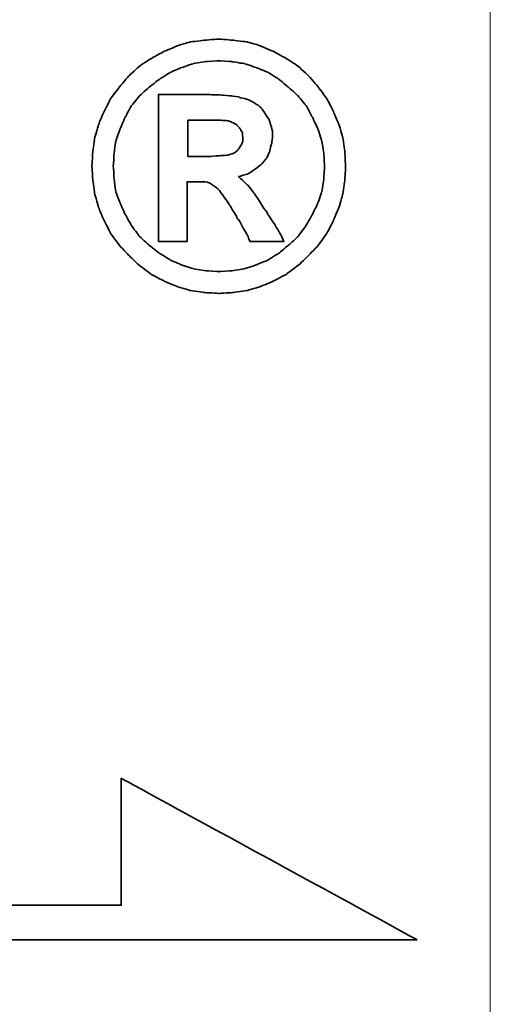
# Model space of a CAD drawing. Header units: millimetres. Extents: x 782 to 1252, y 608 to 775.
# Tile 49 of 51: x 1184.02 to 1188.13, y 655.47 to 664.08. Entities that reach past the tile are written whole.
import ezdxf

# ---------------------------------------------------------------- set-up
doc = ezdxf.new("R2010")
doc.units = ezdxf.units.MM
for name, color, linetype in [('DIM', 4, 'Continuous'), ('layer 1', 7, 'Continuous'), ('OUT', 3, 'Continuous')]:
    doc.layers.add(name, color=color, linetype=linetype)

# ---------------------------------------------------------------- blocks, each defined once
blk = doc.blocks.new('TBI MOTION logo(完整正式版)')
at = {"layer": 'layer 1', "color": 22, "lineweight": 35}
for points, knots in [([(81.20634, 4.98624), (81.20634, 4.98624), (81.18649, 5.32862), (81.18649, 5.32862), (81.18649, 5.32862), (81.18649, 5.32862), (81.13886, 5.66206), (81.13886, 5.66206), (81.13886, 5.66206), (81.13886, 5.66206), (81.04359, 5.97764), (81.04359, 5.97764), (81.04359, 5.97764), (81.04359, 5.97764), (80.91061, 6.29124), (80.91061, 6.29124), (80.91061, 6.29124), (80.91061, 6.29124), (80.75778, 6.58697), (80.75778, 6.58697), (80.75778, 6.58697), (80.75778, 6.58697), (80.5593, 6.85294), (80.5593, 6.85294), (80.5593, 6.85294), (80.5593, 6.85294), (80.33105, 7.1189), (80.33105, 7.1189), (80.33105, 7.1189), (80.33105, 7.1189), (80.09287, 7.33921), (80.09287, 7.33921), (80.09287, 7.33921), (80.09287, 7.33921), (79.815, 7.51982), (79.815, 7.51982), (79.815, 7.51982), (79.815, 7.51982), (79.51133, 7.69051), (79.51133, 7.69051), (79.51133, 7.69051), (79.51133, 7.69051), (79.19773, 7.8235), (79.19773, 7.8235), (79.19773, 7.8235), (79.19773, 7.8235), (78.88215, 7.91877), (78.88215, 7.91877), (78.88215, 7.91877), (78.88215, 7.91877), (78.54871, 7.95846), (78.54871, 7.95846), (78.54871, 7.95846), (78.54871, 7.95846), (78.21526, 7.98625), (78.21526, 7.98625), (78.21526, 7.98625), (78.21526, 7.98625), (77.87388, 7.95846), (77.87388, 7.95846), (77.87388, 7.95846), (77.87388, 7.95846), (77.54044, 7.91877), (77.54044, 7.91877), (77.54044, 7.91877), (77.54044, 7.91877), (77.22485, 7.8235), (77.22485, 7.8235), (77.22485, 7.8235), (77.22485, 7.8235), (76.91027, 7.69051), (76.91027, 7.69051), (76.91027, 7.69051), (76.91027, 7.69051), (76.6056, 7.51982), (76.6056, 7.51982), (76.6056, 7.51982), (76.6056, 7.51982), (76.32972, 7.33921), (76.32972, 7.33921), (76.32972, 7.33921), (76.32972, 7.33921), (76.09154, 7.1189), (76.09154, 7.1189), (76.09154, 7.1189), (76.09154, 7.1189), (75.86329, 6.85294), (75.86329, 6.85294), (75.86329, 6.85294), (75.86329, 6.85294), (75.66382, 6.58697), (75.66382, 6.58697), (75.66382, 6.58697), (75.66382, 6.58697), (75.51099, 6.29124), (75.51099, 6.29124), (75.51099, 6.29124), (75.51099, 6.29124), (75.37702, 5.97764), (75.37702, 5.97764), (75.37702, 5.97764), (75.37702, 5.97764), (75.28175, 5.66206), (75.28175, 5.66206), (75.28175, 5.66206), (75.28175, 5.66206), (75.23411, 5.32862), (75.23411, 5.32862), (75.23411, 5.32862), (75.23411, 5.32862), (75.21625, 4.98624), (75.21625, 4.98624), (75.21625, 4.98624), (75.21625, 4.98624), (75.23411, 4.6528), (75.23411, 4.6528), (75.23411, 4.6528), (75.23411, 4.6528), (75.28175, 4.32035), (75.28175, 4.32035), (75.28175, 4.32035), (75.28175, 4.32035), (75.37702, 3.99583), (75.37702, 3.99583), (75.37702, 3.99583), (75.37702, 3.99583), (75.51099, 3.68224), (75.51099, 3.68224), (75.51099, 3.68224), (75.51099, 3.68224), (75.66382, 3.38749), (75.66382, 3.38749), (75.66382, 3.38749), (75.66382, 3.38749), (75.86329, 3.10963), (75.86329, 3.10963), (75.86329, 3.10963), (75.86329, 3.10963), (76.09154, 2.87145), (76.09154, 2.87145), (76.09154, 2.87145), (76.09154, 2.87145), (76.32972, 2.6432), (76.32972, 2.6432), (76.32972, 2.6432), (76.32972, 2.6432), (76.6056, 2.43381), (76.6056, 2.43381), (76.6056, 2.43381), (76.6056, 2.43381), (76.91027, 2.27205), (76.91027, 2.27205), (76.91027, 2.27205), (76.91027, 2.27205), (77.22485, 2.13906), (77.22485, 2.13906), (77.22485, 2.13906), (77.22485, 2.13906), (77.54044, 2.0438), (77.54044, 2.0438), (77.54044, 2.0438), (77.54044, 2.0438), (77.87388, 1.99616), (77.87388, 1.99616), (77.87388, 1.99616), (77.87388, 1.99616), (78.21526, 1.97631), (78.21526, 1.97631), (78.21526, 1.97631), (78.21526, 1.97631), (78.54871, 1.99616), (78.54871, 1.99616), (78.54871, 1.99616), (78.54871, 1.99616), (78.88215, 2.0438), (78.88215, 2.0438), (78.88215, 2.0438), (78.88215, 2.0438), (79.19773, 2.13906), (79.19773, 2.13906), (79.19773, 2.13906), (79.19773, 2.13906), (79.51133, 2.27205), (79.51133, 2.27205), (79.51133, 2.27205), (79.51133, 2.27205), (79.815, 2.43381), (79.815, 2.43381), (79.815, 2.43381), (79.815, 2.43381), (80.09287, 2.6432), (80.09287, 2.6432), (80.09287, 2.6432), (80.09287, 2.6432), (80.33105, 2.87145), (80.33105, 2.87145), (80.33105, 2.87145), (80.33105, 2.87145), (80.5593, 3.10963), (80.5593, 3.10963), (80.5593, 3.10963), (80.5593, 3.10963), (80.75778, 3.38749), (80.75778, 3.38749), (80.75778, 3.38749), (80.75778, 3.38749), (80.91061, 3.68224), (80.91061, 3.68224), (80.91061, 3.68224), (80.91061, 3.68224), (81.04359, 3.99583), (81.04359, 3.99583), (81.04359, 3.99583), (81.04359, 3.99583), (81.13886, 4.32035), (81.13886, 4.32035), (81.13886, 4.32035), (81.13886, 4.32035), (81.18649, 4.6528), (81.18649, 4.6528), (81.18649, 4.6528), (81.18649, 4.6528), (81.20634, 4.98624), (81.20634, 4.98624)], [0, 0, 0, 0, 0.01785714, 0.01785714, 0.01785714, 0.01785715, 0.03571429, 0.03571429, 0.03571429, 0.0357143, 0.05357143, 0.05357143, 0.05357143, 0.05357144, 0.07142857, 0.07142857, 0.07142857, 0.07142858, 0.08928571, 0.08928571, 0.08928571, 0.08928572, 0.10714286, 0.10714286, 0.10714286, 0.10714287, 0.125, 0.125, 0.125, 0.12500001, 0.14285714, 0.14285714, 0.14285714, 0.14285715, 0.16071429, 0.16071429, 0.16071429, 0.1607143, 0.17857143, 0.17857143, 0.17857143, 0.17857144, 0.19642857, 0.19642857, 0.19642857, 0.19642858, 0.21428571, 0.21428571, 0.21428571, 0.21428572, 0.23214286, 0.23214286, 0.23214286, 0.23214287, 0.25, 0.25, 0.25, 0.25000001, 0.26785714, 0.26785714, 0.26785714, 0.26785715, 0.28571429, 0.28571429, 0.28571429, 0.2857143, 0.30357143, 0.30357143, 0.30357143, 0.30357144, 0.32142857, 0.32142857, 0.32142857, 0.32142858, 0.33928571, 0.33928571, 0.33928571, 0.33928572, 0.35714286, 0.35714286, 0.35714286, 0.35714287, 0.375, 0.375, 0.375, 0.37500001, 0.39285714, 0.39285714, 0.39285714, 0.39285715, 0.41071429, 0.41071429, 0.41071429, 0.4107143, 0.42857143, 0.42857143, 0.42857143, 0.42857144, 0.44642857, 0.44642857, 0.44642857, 0.44642858, 0.46428571, 0.46428571, 0.46428571, 0.46428572, 0.48214286, 0.48214286, 0.48214286, 0.48214287, 0.5, 0.5, 0.5, 0.50000001, 0.51785714, 0.51785714, 0.51785714, 0.51785715, 0.53571429, 0.53571429, 0.53571429, 0.5357143, 0.55357143, 0.55357143, 0.55357143, 0.55357144, 0.57142857, 0.57142857, 0.57142857, 0.57142858, 0.58928571, 0.58928571, 0.58928571, 0.58928572, 0.60714286, 0.60714286, 0.60714286, 0.60714287, 0.625, 0.625, 0.625, 0.62500001, 0.64285714, 0.64285714, 0.64285714, 0.64285715, 0.66071429, 0.66071429, 0.66071429, 0.6607143, 0.67857143, 0.67857143, 0.67857143, 0.67857144, 0.69642857, 0.69642857, 0.69642857, 0.69642858, 0.71428571, 0.71428571, 0.71428571, 0.71428572, 0.73214286, 0.73214286, 0.73214286, 0.73214287, 0.75, 0.75, 0.75, 0.75000001, 0.76785714, 0.76785714, 0.76785714, 0.76785715, 0.78571429, 0.78571429, 0.78571429, 0.7857143, 0.80357143, 0.80357143, 0.80357143, 0.80357144, 0.82142857, 0.82142857, 0.82142857, 0.82142858, 0.83928571, 0.83928571, 0.83928571, 0.83928572, 0.85714286, 0.85714286, 0.85714286, 0.85714287, 0.875, 0.875, 0.875, 0.87500001, 0.89285714, 0.89285714, 0.89285714, 0.89285715, 0.91071429, 0.91071429, 0.91071429, 0.9107143, 0.92857143, 0.92857143, 0.92857143, 0.92857144, 0.94642857, 0.94642857, 0.94642857, 0.94642858, 0.96428571, 0.96428571, 0.96428571, 0.96428572, 0.98214286, 0.98214286, 0.98214286, 0.98214287, 1, 1, 1, 1]), ([(80.71014, 4.98624), (80.71014, 4.98624), (80.69129, 5.29091), (80.69129, 5.29091), (80.69129, 5.29091), (80.69129, 5.29091), (80.64464, 5.57672), (80.64464, 5.57672), (80.64464, 5.57672), (80.64464, 5.57672), (80.54937, 5.87245), (80.54937, 5.87245), (80.54937, 5.87245), (80.54937, 5.87245), (80.41639, 6.14833), (80.41639, 6.14833), (80.41639, 6.14833), (80.41639, 6.14833), (80.27349, 6.41429), (80.27349, 6.41429), (80.27349, 6.41429), (80.27349, 6.41429), (80.08295, 6.64255), (80.08295, 6.64255), (80.08295, 6.64255), (80.08295, 6.64255), (79.86264, 6.84301), (79.86264, 6.84301), (79.86264, 6.84301), (79.86264, 6.84301), (79.63439, 7.03355), (79.63439, 7.03355), (79.63439, 7.03355), (79.63439, 7.03355), (79.37835, 7.1963), (79.37835, 7.1963), (79.37835, 7.1963), (79.37835, 7.1963), (79.10246, 7.30944), (79.10246, 7.30944), (79.10246, 7.30944), (79.10246, 7.30944), (78.81665, 7.40471), (78.81665, 7.40471), (78.81665, 7.40471), (78.81665, 7.40471), (78.511, 7.45234), (78.511, 7.45234), (78.511, 7.45234), (78.511, 7.45234), (78.21526, 7.47219), (78.21526, 7.47219), (78.21526, 7.47219), (78.21526, 7.47219), (77.9106, 7.45234), (77.9106, 7.45234), (77.9106, 7.45234), (77.9106, 7.45234), (77.61685, 7.40471), (77.61685, 7.40471), (77.61685, 7.40471), (77.61685, 7.40471), (77.32012, 7.30944), (77.32012, 7.30944), (77.32012, 7.30944), (77.32012, 7.30944), (77.06309, 7.1963), (77.06309, 7.1963), (77.06309, 7.1963), (77.06309, 7.1963), (76.80606, 7.03355), (76.80606, 7.03355), (76.80606, 7.03355), (76.80606, 7.03355), (76.55797, 6.84301), (76.55797, 6.84301), (76.55797, 6.84301), (76.55797, 6.84301), (76.34063, 6.64255), (76.34063, 6.64255), (76.34063, 6.64255), (76.34063, 6.64255), (76.1491, 6.41429), (76.1491, 6.41429), (76.1491, 6.41429), (76.1491, 6.41429), (76.0062, 6.14833), (76.0062, 6.14833), (76.0062, 6.14833), (76.0062, 6.14833), (75.88314, 5.87245), (75.88314, 5.87245), (75.88314, 5.87245), (75.88314, 5.87245), (75.77794, 5.57672), (75.77794, 5.57672), (75.77794, 5.57672), (75.77794, 5.57672), (75.73924, 5.29091), (75.73924, 5.29091), (75.73924, 5.29091), (75.73924, 5.29091), (75.72039, 4.98624), (75.72039, 4.98624), (75.72039, 4.98624), (75.72039, 4.98624), (75.73924, 4.67165), (75.73924, 4.67165), (75.73924, 4.67165), (75.73924, 4.67165), (75.77794, 4.37791), (75.77794, 4.37791), (75.77794, 4.37791), (75.77794, 4.37791), (75.88314, 4.10102), (75.88314, 4.10102), (75.88314, 4.10102), (75.88314, 4.10102), (76.0062, 3.83407), (76.0062, 3.83407), (76.0062, 3.83407), (76.0062, 3.83407), (76.15902, 3.56811), (76.15902, 3.56811), (76.15902, 3.56811), (76.15902, 3.56811), (76.34063, 3.32001), (76.34063, 3.32001), (76.34063, 3.32001), (76.34063, 3.32001), (76.55797, 3.11955), (76.55797, 3.11955), (76.55797, 3.11955), (76.55797, 3.11955), (76.80606, 2.92901), (76.80606, 2.92901), (76.80606, 2.92901), (76.80606, 2.92901), (77.06309, 2.76725), (77.06309, 2.76725), (77.06309, 2.76725), (77.06309, 2.76725), (77.32012, 2.65412), (77.32012, 2.65412), (77.32012, 2.65412), (77.32012, 2.65412), (77.61685, 2.55786), (77.61685, 2.55786), (77.61685, 2.55786), (77.61685, 2.55786), (77.9106, 2.51022), (77.9106, 2.51022), (77.9106, 2.51022), (77.9106, 2.51022), (78.21526, 2.49137), (78.21526, 2.49137), (78.21526, 2.49137), (78.21526, 2.49137), (78.511, 2.51022), (78.511, 2.51022), (78.511, 2.51022), (78.511, 2.51022), (78.81665, 2.55786), (78.81665, 2.55786), (78.81665, 2.55786), (78.81665, 2.55786), (79.10246, 2.65412), (79.10246, 2.65412), (79.10246, 2.65412), (79.10246, 2.65412), (79.37835, 2.76725), (79.37835, 2.76725), (79.37835, 2.76725), (79.37835, 2.76725), (79.63439, 2.92901), (79.63439, 2.92901), (79.63439, 2.92901), (79.63439, 2.92901), (79.86264, 3.11955), (79.86264, 3.11955), (79.86264, 3.11955), (79.86264, 3.11955), (80.08295, 3.32001), (80.08295, 3.32001), (80.08295, 3.32001), (80.08295, 3.32001), (80.26356, 3.56811), (80.26356, 3.56811), (80.26356, 3.56811), (80.26356, 3.56811), (80.41639, 3.83407), (80.41639, 3.83407), (80.41639, 3.83407), (80.41639, 3.83407), (80.54937, 4.10102), (80.54937, 4.10102), (80.54937, 4.10102), (80.54937, 4.10102), (80.64464, 4.37791), (80.64464, 4.37791), (80.64464, 4.37791), (80.64464, 4.37791), (80.69129, 4.67165), (80.69129, 4.67165), (80.69129, 4.67165), (80.69129, 4.67165), (80.71014, 4.98624), (80.71014, 4.98624)], [0, 0, 0, 0, 0.01923077, 0.01923077, 0.01923077, 0.01923078, 0.03846154, 0.03846154, 0.03846154, 0.03846155, 0.05769231, 0.05769231, 0.05769231, 0.05769232, 0.07692308, 0.07692308, 0.07692308, 0.07692309, 0.09615385, 0.09615385, 0.09615385, 0.09615386, 0.11538462, 0.11538462, 0.11538462, 0.11538463, 0.13461538, 0.13461538, 0.13461538, 0.13461539, 0.15384615, 0.15384615, 0.15384615, 0.15384616, 0.17307692, 0.17307692, 0.17307692, 0.17307693, 0.19230769, 0.19230769, 0.19230769, 0.1923077, 0.21153846, 0.21153846, 0.21153846, 0.21153847, 0.23076923, 0.23076923, 0.23076923, 0.23076924, 0.25, 0.25, 0.25, 0.25000001, 0.26923077, 0.26923077, 0.26923077, 0.26923078, 0.28846154, 0.28846154, 0.28846154, 0.28846155, 0.30769231, 0.30769231, 0.30769231, 0.30769232, 0.32692308, 0.32692308, 0.32692308, 0.32692309, 0.34615385, 0.34615385, 0.34615385, 0.34615386, 0.36538462, 0.36538462, 0.36538462, 0.36538463, 0.38461538, 0.38461538, 0.38461538, 0.38461539, 0.40384615, 0.40384615, 0.40384615, 0.40384616, 0.42307692, 0.42307692, 0.42307692, 0.42307693, 0.44230769, 0.44230769, 0.44230769, 0.4423077, 0.46153846, 0.46153846, 0.46153846, 0.46153847, 0.48076923, 0.48076923, 0.48076923, 0.48076924, 0.5, 0.5, 0.5, 0.50000001, 0.51923077, 0.51923077, 0.51923077, 0.51923078, 0.53846154, 0.53846154, 0.53846154, 0.53846155, 0.55769231, 0.55769231, 0.55769231, 0.55769232, 0.57692308, 0.57692308, 0.57692308, 0.57692309, 0.59615385, 0.59615385, 0.59615385, 0.59615386, 0.61538462, 0.61538462, 0.61538462, 0.61538463, 0.63461538, 0.63461538, 0.63461538, 0.63461539, 0.65384615, 0.65384615, 0.65384615, 0.65384616, 0.67307692, 0.67307692, 0.67307692, 0.67307693, 0.69230769, 0.69230769, 0.69230769, 0.6923077, 0.71153846, 0.71153846, 0.71153846, 0.71153847, 0.73076923, 0.73076923, 0.73076923, 0.73076924, 0.75, 0.75, 0.75, 0.75000001, 0.76923077, 0.76923077, 0.76923077, 0.76923078, 0.78846154, 0.78846154, 0.78846154, 0.78846155, 0.80769231, 0.80769231, 0.80769231, 0.80769232, 0.82692308, 0.82692308, 0.82692308, 0.82692309, 0.84615385, 0.84615385, 0.84615385, 0.84615386, 0.86538462, 0.86538462, 0.86538462, 0.86538463, 0.88461538, 0.88461538, 0.88461538, 0.88461539, 0.90384615, 0.90384615, 0.90384615, 0.90384616, 0.92307692, 0.92307692, 0.92307692, 0.92307693, 0.94230769, 0.94230769, 0.94230769, 0.9423077, 0.96153846, 0.96153846, 0.96153846, 0.96153847, 0.98076923, 0.98076923, 0.98076923, 0.98076924, 1, 1, 1, 1]), ([(76.78721, 3.2823), (76.78721, 3.2823), (76.78721, 3.32001), (76.78721, 3.32001), (76.78721, 3.32001), (76.78721, 3.32001), (76.78721, 3.42422), (76.78721, 3.42422), (76.78721, 3.42422), (76.78721, 3.42422), (76.78721, 3.59689), (76.78721, 3.59689), (76.78721, 3.59689), (76.78721, 3.59689), (76.78721, 3.80529), (76.78721, 3.80529), (76.78721, 3.80529), (76.78721, 3.80529), (76.78721, 4.0524), (76.78721, 4.0524), (76.78721, 4.0524), (76.78721, 4.0524), (76.78721, 4.32035), (76.78721, 4.32035), (76.78721, 4.32035), (76.78721, 4.32035), (76.78721, 4.92868), (76.78721, 4.92868), (76.78721, 4.92868), (76.78721, 4.92868), (76.78721, 5.53801), (76.78721, 5.53801), (76.78721, 5.53801), (76.78721, 5.53801), (76.78721, 5.82482), (76.78721, 5.82482), (76.78721, 5.82482), (76.78721, 5.82482), (76.78721, 6.07291), (76.78721, 6.07291), (76.78721, 6.07291), (76.78721, 6.07291), (76.78721, 6.30017), (76.78721, 6.30017), (76.78721, 6.30017), (76.78721, 6.30017), (76.78721, 6.45399), (76.78721, 6.45399), (76.78721, 6.45399), (76.78721, 6.45399), (76.78721, 6.5572), (76.78721, 6.5572), (76.78721, 6.5572), (76.78721, 6.5572), (76.78721, 6.59689), (76.78721, 6.59689), (76.78721, 6.59689), (76.78721, 6.59689), (76.78721, 6.67232), (76.78721, 6.67232), (76.78721, 6.67232), (76.78721, 6.67232), (76.8537, 6.67232), (76.8537, 6.67232), (76.8537, 6.67232), (76.8537, 6.67232), (76.87355, 6.67232), (76.87355, 6.67232), (76.87355, 6.67232), (76.87355, 6.67232), (76.91027, 6.67232), (76.91027, 6.67232), (76.91027, 6.67232), (76.91027, 6.67232), (77.04424, 6.67232), (77.04424, 6.67232), (77.04424, 6.67232), (77.04424, 6.67232), (77.22485, 6.67232), (77.22485, 6.67232), (77.22485, 6.67232), (77.22485, 6.67232), (77.43524, 6.67232), (77.43524, 6.67232), (77.43524, 6.67232), (77.43524, 6.67232), (77.65357, 6.67232), (77.65357, 6.67232), (77.65357, 6.67232), (77.65357, 6.67232), (77.82625, 6.67232), (77.82625, 6.67232), (77.82625, 6.67232), (77.82625, 6.67232), (77.94037, 6.67232), (77.94037, 6.67232), (77.94037, 6.67232), (77.94037, 6.67232), (77.97709, 6.67232), (77.97709, 6.67232), (77.97709, 6.67232), (77.97709, 6.67232), (77.99694, 6.67232), (77.99694, 6.67232), (77.99694, 6.67232), (77.99694, 6.67232), (78.00686, 6.67232), (78.00686, 6.67232), (78.00686, 6.67232), (78.00686, 6.67232), (78.28275, 6.6624), (78.28275, 6.6624), (78.28275, 6.6624), (78.28275, 6.6624), (78.50107, 6.64255), (78.50107, 6.64255), (78.50107, 6.64255), (78.50107, 6.64255), (78.511, 6.64255), (78.511, 6.64255), (78.511, 6.64255), (78.511, 6.64255), (78.70154, 6.61476), (78.70154, 6.61476), (78.70154, 6.61476), (78.70154, 6.61476), (78.70154, 6.60483), (78.70154, 6.60483), (78.70154, 6.60483), (78.70154, 6.60483), (78.86429, 6.56713), (78.86429, 6.56713), (78.86429, 6.56713), (78.86429, 6.56713), (78.87223, 6.56713), (78.87223, 6.56713), (78.87223, 6.56713), (78.87223, 6.56713), (78.99727, 6.51056), (78.99727, 6.51056), (78.99727, 6.51056), (78.99727, 6.51056), (79.00719, 6.51056), (79.00719, 6.51056), (79.00719, 6.51056), (79.00719, 6.51056), (79.00719, 6.50162), (79.00719, 6.50162), (79.00719, 6.50162), (79.00719, 6.50162), (79.1104, 6.43415), (79.1104, 6.43415), (79.1104, 6.43415), (79.1104, 6.43415), (79.12132, 6.43415), (79.12132, 6.43415), (79.12132, 6.43415), (79.12132, 6.43415), (79.22552, 6.34781), (79.22552, 6.34781), (79.22552, 6.34781), (79.22552, 6.34781), (79.23544, 6.33888), (79.23544, 6.33888), (79.23544, 6.33888), (79.23544, 6.33888), (79.23544, 6.32895), (79.23544, 6.32895), (79.23544, 6.32895), (79.23544, 6.32895), (79.31087, 6.21483), (79.31087, 6.21483), (79.31087, 6.21483), (79.31087, 6.21483), (79.38629, 6.1007), (79.38629, 6.1007), (79.38629, 6.1007), (79.38629, 6.1007), (79.3972, 6.1007), (79.3972, 6.1007), (79.3972, 6.1007), (79.3972, 6.1007), (79.3972, 6.09078), (79.3972, 6.09078), (79.3972, 6.09078), (79.3972, 6.09078), (79.43392, 5.97764), (79.43392, 5.97764), (79.43392, 5.97764), (79.43392, 5.97764), (79.43392, 5.96772), (79.43392, 5.96772), (79.43392, 5.96772), (79.43392, 5.96772), (79.47362, 5.83474), (79.47362, 5.83474), (79.47362, 5.83474), (79.47362, 5.83474), (79.48156, 5.82482), (79.48156, 5.82482), (79.48156, 5.82482), (79.48156, 5.82482), (79.48156, 5.69977), (79.48156, 5.69977), (79.48156, 5.69977), (79.48156, 5.69977), (79.48156, 5.69183), (79.48156, 5.69183), (79.48156, 5.69183), (79.48156, 5.69183), (79.4637, 5.51915), (79.4637, 5.51915), (79.4637, 5.51915), (79.4637, 5.51915), (79.4637, 5.51122), (79.4637, 5.51122), (79.4637, 5.51122), (79.4637, 5.51122), (79.45377, 5.51122), (79.45377, 5.51122), (79.45377, 5.51122), (79.45377, 5.51122), (79.41507, 5.34847), (79.41507, 5.34847), (79.41507, 5.34847), (79.41507, 5.34847), (79.41507, 5.33854), (79.41507, 5.33854), (79.41507, 5.33854), (79.41507, 5.33854), (79.41507, 5.32862), (79.41507, 5.32862), (79.41507, 5.32862), (79.41507, 5.32862), (79.33865, 5.16785), (79.33865, 5.16785), (79.33865, 5.16785), (79.33865, 5.16785), (79.33071, 5.15693), (79.33071, 5.15693), (79.33071, 5.15693), (79.33071, 5.15693), (79.2156, 5.02495), (79.2156, 5.02495), (79.2156, 5.02495), (79.2156, 5.02495), (79.20567, 5.01502), (79.20567, 5.01502), (79.20567, 5.01502), (79.20567, 5.01502), (79.05483, 4.89991), (79.05483, 4.89991), (79.05483, 4.89991), (79.05483, 4.89991), (79.04491, 4.89197), (79.04491, 4.89197), (79.04491, 4.89197), (79.04491, 4.89197), (78.89208, 4.7967), (78.89208, 4.7967), (78.89208, 4.7967), (78.89208, 4.7967), (78.88215, 4.7967), (78.88215, 4.7967), (78.88215, 4.7967), (78.88215, 4.7967), (78.69161, 4.73913), (78.69161, 4.73913), (78.69161, 4.73913), (78.69161, 4.73913), (78.68169, 4.73913), (78.68169, 4.73913), (78.68169, 4.73913), (78.68169, 4.73913), (78.68169, 4.72921), (78.68169, 4.72921), (78.68169, 4.72921), (78.68169, 4.72921), (78.78688, 4.63394), (78.78688, 4.63394), (78.78688, 4.63394), (78.78688, 4.63394), (78.902, 4.52875), (78.902, 4.52875), (78.902, 4.52875), (78.902, 4.52875), (78.91093, 4.52081), (78.91093, 4.52081), (78.91093, 4.52081), (78.91093, 4.52081), (79.02506, 4.36798), (79.02506, 4.36798), (79.02506, 4.36798), (79.02506, 4.36798), (79.1501, 4.1953), (79.1501, 4.1953), (79.1501, 4.1953), (79.1501, 4.1953), (79.1501, 4.18736), (79.1501, 4.18736), (79.1501, 4.18736), (79.1501, 4.18736), (79.29201, 3.96705), (79.29201, 3.96705), (79.29201, 3.96705), (79.29201, 3.96705), (79.31087, 3.93828), (79.31087, 3.93828), (79.31087, 3.93828), (79.31087, 3.93828), (79.32079, 3.93828), (79.32079, 3.93828), (79.32079, 3.93828), (79.32079, 3.93828), (79.3585, 3.87178), (79.3585, 3.87178), (79.3585, 3.87178), (79.3585, 3.87178), (79.50141, 3.64353), (79.50141, 3.64353), (79.50141, 3.64353), (79.50141, 3.64353), (79.51133, 3.64353), (79.51133, 3.64353), (79.51133, 3.64353), (79.51133, 3.64353), (79.64431, 3.41528), (79.64431, 3.41528), (79.64431, 3.41528), (79.64431, 3.41528), (79.68202, 3.3478), (79.68202, 3.3478), (79.68202, 3.3478), (79.68202, 3.3478), (79.70187, 3.31009), (79.70187, 3.31009), (79.70187, 3.31009), (79.70187, 3.31009), (79.7495, 3.2049), (79.7495, 3.2049), (79.7495, 3.2049), (79.7495, 3.2049), (79.64431, 3.2049), (79.64431, 3.2049), (79.64431, 3.2049), (79.64431, 3.2049), (79.62546, 3.2049), (79.62546, 3.2049), (79.62546, 3.2049), (79.62546, 3.2049), (79.53912, 3.2049), (79.53912, 3.2049), (79.53912, 3.2049), (79.53912, 3.2049), (79.31087, 3.2049), (79.31087, 3.2049), (79.31087, 3.2049), (79.31087, 3.2049), (79.08262, 3.2049), (79.08262, 3.2049), (79.08262, 3.2049), (79.08262, 3.2049), (79.00719, 3.2049), (79.00719, 3.2049), (79.00719, 3.2049), (79.00719, 3.2049), (78.98735, 3.2049), (78.98735, 3.2049), (78.98735, 3.2049), (78.98735, 3.2049), (78.94964, 3.2049), (78.94964, 3.2049), (78.94964, 3.2049), (78.94964, 3.2049), (78.92979, 3.24459), (78.92979, 3.24459), (78.92979, 3.24459), (78.92979, 3.24459), (78.91093, 3.2823), (78.91093, 3.2823), (78.91093, 3.2823), (78.91093, 3.2823), (78.91093, 3.29223), (78.91093, 3.29223), (78.91093, 3.29223), (78.91093, 3.29223), (78.89208, 3.3478), (78.89208, 3.3478), (78.89208, 3.3478), (78.89208, 3.3478), (78.78688, 3.52048), (78.78688, 3.52048), (78.78688, 3.52048), (78.78688, 3.52048), (78.69161, 3.7001), (78.69161, 3.7001), (78.69161, 3.7001), (78.69161, 3.7001), (78.6539, 3.7388), (78.6539, 3.7388), (78.6539, 3.7388), (78.6539, 3.7388), (78.64398, 3.74873), (78.64398, 3.74873), (78.64398, 3.74873), (78.64398, 3.74873), (78.64398, 3.75766), (78.64398, 3.75766), (78.64398, 3.75766), (78.64398, 3.75766), (78.63405, 3.78644), (78.63405, 3.78644), (78.63405, 3.78644), (78.63405, 3.78644), (78.48321, 4.04347), (78.48321, 4.04347), (78.48321, 4.04347), (78.48321, 4.04347), (78.33038, 4.2618), (78.33038, 4.2618), (78.33038, 4.2618), (78.33038, 4.2618), (78.20732, 4.43447), (78.20732, 4.43447), (78.20732, 4.43447), (78.20732, 4.43447), (78.09221, 4.52081), (78.09221, 4.52081), (78.09221, 4.52081), (78.09221, 4.52081), (78.02472, 4.56845), (78.02472, 4.56845), (78.02472, 4.56845), (78.02472, 4.56845), (77.9493, 4.60616), (77.9493, 4.60616), (77.9493, 4.60616), (77.9493, 4.60616), (77.8451, 4.61608), (77.8451, 4.61608), (77.8451, 4.61608), (77.8451, 4.61608), (77.71113, 4.61608), (77.71113, 4.61608), (77.71113, 4.61608), (77.71113, 4.61608), (77.69128, 4.61608), (77.69128, 4.61608), (77.69128, 4.61608), (77.69128, 4.61608), (77.67342, 4.61608), (77.67342, 4.61608), (77.67342, 4.61608), (77.67342, 4.61608), (77.5583, 4.61608), (77.5583, 4.61608), (77.5583, 4.61608), (77.5583, 4.61608), (77.46303, 4.61608), (77.46303, 4.61608), (77.46303, 4.61608), (77.46303, 4.61608), (77.46303, 4.54761), (77.46303, 4.54761), (77.46303, 4.54761), (77.46303, 4.54761), (77.46303, 4.47318), (77.46303, 4.47318), (77.46303, 4.47318), (77.46303, 4.47318), (77.46303, 4.24294), (77.46303, 4.24294), (77.46303, 4.24294), (77.46303, 4.24294), (77.46303, 3.99583), (77.46303, 3.99583), (77.46303, 3.99583), (77.46303, 3.99583), (77.46303, 3.72888), (77.46303, 3.72888), (77.46303, 3.72888), (77.46303, 3.72888), (77.46303, 3.51055), (77.46303, 3.51055), (77.46303, 3.51055), (77.46303, 3.51055), (77.46303, 3.42422), (77.46303, 3.42422), (77.46303, 3.42422), (77.46303, 3.42422), (77.46303, 3.35773), (77.46303, 3.35773), (77.46303, 3.35773), (77.46303, 3.35773), (77.46303, 3.30017), (77.46303, 3.30017), (77.46303, 3.30017), (77.46303, 3.30017), (77.46303, 3.2823), (77.46303, 3.2823), (77.46303, 3.2823), (77.46303, 3.2823), (77.46303, 3.2049), (77.46303, 3.2049), (77.46303, 3.2049), (77.46303, 3.2049), (77.39753, 3.2049), (77.39753, 3.2049), (77.39753, 3.2049), (77.39753, 3.2049), (77.37768, 3.2049), (77.37768, 3.2049), (77.37768, 3.2049), (77.37768, 3.2049), (77.32012, 3.2049), (77.32012, 3.2049), (77.32012, 3.2049), (77.32012, 3.2049), (77.12165, 3.2049), (77.12165, 3.2049), (77.12165, 3.2049), (77.12165, 3.2049), (76.94897, 3.2049), (76.94897, 3.2049), (76.94897, 3.2049), (76.94897, 3.2049), (76.8924, 3.2049), (76.8924, 3.2049), (76.8924, 3.2049), (76.8924, 3.2049), (76.8537, 3.2049), (76.8537, 3.2049), (76.8537, 3.2049), (76.8537, 3.2049), (76.78721, 3.2049), (76.78721, 3.2049), (76.78721, 3.2049), (76.78721, 3.2049), (76.78721, 3.2823), (76.78721, 3.2823)], [0, 0, 0, 0, 0.00740741, 0.00740741, 0.00740741, 0.00740742, 0.01481481, 0.01481481, 0.01481481, 0.01481482, 0.02222222, 0.02222222, 0.02222222, 0.02222223, 0.02962963, 0.02962963, 0.02962963, 0.02962964, 0.03703704, 0.03703704, 0.03703704, 0.03703705, 0.04444444, 0.04444444, 0.04444444, 0.04444445, 0.05185185, 0.05185185, 0.05185185, 0.05185186, 0.05925926, 0.05925926, 0.05925926, 0.05925927, 0.06666667, 0.06666667, 0.06666667, 0.06666668, 0.07407407, 0.07407407, 0.07407407, 0.07407408, 0.08148148, 0.08148148, 0.08148148, 0.08148149, 0.08888889, 0.08888889, 0.08888889, 0.0888889, 0.0962963, 0.0962963, 0.0962963, 0.09629631, 0.1037037, 0.1037037, 0.1037037, 0.10370371, 0.11111111, 0.11111111, 0.11111111, 0.11111112, 0.11851852, 0.11851852, 0.11851852, 0.11851853, 0.12592593, 0.12592593, 0.12592593, 0.12592594, 0.13333333, 0.13333333, 0.13333333, 0.13333334, 0.14074074, 0.14074074, 0.14074074, 0.14074075, 0.14814815, 0.14814815, 0.14814815, 0.14814816, 0.15555556, 0.15555556, 0.15555556, 0.15555557, 0.16296296, 0.16296296, 0.16296296, 0.16296297, 0.17037037, 0.17037037, 0.17037037, 0.17037038, 0.17777778, 0.17777778, 0.17777778, 0.17777779, 0.18518519, 0.18518519, 0.18518519, 0.1851852, 0.19259259, 0.19259259, 0.19259259, 0.1925926, 0.2, 0.2, 0.2, 0.20000001, 0.20740741, 0.20740741, 0.20740741, 0.20740742, 0.21481481, 0.21481481, 0.21481481, 0.21481482, 0.22222222, 0.22222222, 0.22222222, 0.22222223, 0.22962963, 0.22962963, 0.22962963, 0.22962964, 0.23703704, 0.23703704, 0.23703704, 0.23703705, 0.24444444, 0.24444444, 0.24444444, 0.24444445, 0.25185185, 0.25185185, 0.25185185, 0.25185186, 0.25925926, 0.25925926, 0.25925926, 0.25925927, 0.26666667, 0.26666667, 0.26666667, 0.26666668, 0.27407407, 0.27407407, 0.27407407, 0.27407408, 0.28148148, 0.28148148, 0.28148148, 0.28148149, 0.28888889, 0.28888889, 0.28888889, 0.2888889, 0.2962963, 0.2962963, 0.2962963, 0.29629631, 0.3037037, 0.3037037, 0.3037037, 0.30370371, 0.31111111, 0.31111111, 0.31111111, 0.31111112, 0.31851852, 0.31851852, 0.31851852, 0.31851853, 0.32592593, 0.32592593, 0.32592593, 0.32592594, 0.33333333, 0.33333333, 0.33333333, 0.33333334, 0.34074074, 0.34074074, 0.34074074, 0.34074075, 0.34814815, 0.34814815, 0.34814815, 0.34814816, 0.35555556, 0.35555556, 0.35555556, 0.35555557, 0.36296296, 0.36296296, 0.36296296, 0.36296297, 0.37037037, 0.37037037, 0.37037037, 0.37037038, 0.37777778, 0.37777778, 0.37777778, 0.37777779, 0.38518519, 0.38518519, 0.38518519, 0.3851852, 0.39259259, 0.39259259, 0.39259259, 0.3925926, 0.4, 0.4, 0.4, 0.40000001, 0.40740741, 0.40740741, 0.40740741, 0.40740742, 0.41481481, 0.41481481, 0.41481481, 0.41481482, 0.42222222, 0.42222222, 0.42222222, 0.42222223, 0.42962963, 0.42962963, 0.42962963, 0.42962964, 0.43703704, 0.43703704, 0.43703704, 0.43703705, 0.44444444, 0.44444444, 0.44444444, 0.44444445, 0.45185185, 0.45185185, 0.45185185, 0.45185186, 0.45925926, 0.45925926, 0.45925926, 0.45925927, 0.46666667, 0.46666667, 0.46666667, 0.46666668, 0.47407407, 0.47407407, 0.47407407, 0.47407408, 0.48148148, 0.48148148, 0.48148148, 0.48148149, 0.48888889, 0.48888889, 0.48888889, 0.4888889, 0.4962963, 0.4962963, 0.4962963, 0.49629631, 0.5037037, 0.5037037, 0.5037037, 0.50370371, 0.51111111, 0.51111111, 0.51111111, 0.51111112, 0.51851852, 0.51851852, 0.51851852, 0.51851853, 0.52592593, 0.52592593, 0.52592593, 0.52592594, 0.53333333, 0.53333333, 0.53333333, 0.53333334, 0.54074074, 0.54074074, 0.54074074, 0.54074075, 0.54814815, 0.54814815, 0.54814815, 0.54814816, 0.55555556, 0.55555556, 0.55555556, 0.55555557, 0.56296296, 0.56296296, 0.56296296, 0.56296297, 0.57037037, 0.57037037, 0.57037037, 0.57037038, 0.57777778, 0.57777778, 0.57777778, 0.57777779, 0.58518519, 0.58518519, 0.58518519, 0.5851852, 0.59259259, 0.59259259, 0.59259259, 0.5925926, 0.6, 0.6, 0.6, 0.60000001, 0.60740741, 0.60740741, 0.60740741, 0.60740742, 0.61481481, 0.61481481, 0.61481481, 0.61481482, 0.62222222, 0.62222222, 0.62222222, 0.62222223, 0.62962963, 0.62962963, 0.62962963, 0.62962964, 0.63703704, 0.63703704, 0.63703704, 0.63703705, 0.64444444, 0.64444444, 0.64444444, 0.64444445, 0.65185185, 0.65185185, 0.65185185, 0.65185186, 0.65925926, 0.65925926, 0.65925926, 0.65925927, 0.66666667, 0.66666667, 0.66666667, 0.66666668, 0.67407407, 0.67407407, 0.67407407, 0.67407408, 0.68148148, 0.68148148, 0.68148148, 0.68148149, 0.68888889, 0.68888889, 0.68888889, 0.6888889, 0.6962963, 0.6962963, 0.6962963, 0.69629631, 0.7037037, 0.7037037, 0.7037037, 0.70370371, 0.71111111, 0.71111111, 0.71111111, 0.71111112, 0.71851852, 0.71851852, 0.71851852, 0.71851853, 0.72592593, 0.72592593, 0.72592593, 0.72592594, 0.73333333, 0.73333333, 0.73333333, 0.73333334, 0.74074074, 0.74074074, 0.74074074, 0.74074075, 0.74814815, 0.74814815, 0.74814815, 0.74814816, 0.75555556, 0.75555556, 0.75555556, 0.75555557, 0.76296296, 0.76296296, 0.76296296, 0.76296297, 0.77037037, 0.77037037, 0.77037037, 0.77037038, 0.77777778, 0.77777778, 0.77777778, 0.77777779, 0.78518519, 0.78518519, 0.78518519, 0.7851852, 0.79259259, 0.79259259, 0.79259259, 0.7925926, 0.8, 0.8, 0.8, 0.80000001, 0.80740741, 0.80740741, 0.80740741, 0.80740742, 0.81481481, 0.81481481, 0.81481481, 0.81481482, 0.82222222, 0.82222222, 0.82222222, 0.82222223, 0.82962963, 0.82962963, 0.82962963, 0.82962964, 0.83703704, 0.83703704, 0.83703704, 0.83703705, 0.84444444, 0.84444444, 0.84444444, 0.84444445, 0.85185185, 0.85185185, 0.85185185, 0.85185186, 0.85925926, 0.85925926, 0.85925926, 0.85925927, 0.86666667, 0.86666667, 0.86666667, 0.86666668, 0.87407407, 0.87407407, 0.87407407, 0.87407408, 0.88148148, 0.88148148, 0.88148148, 0.88148149, 0.88888889, 0.88888889, 0.88888889, 0.8888889, 0.8962963, 0.8962963, 0.8962963, 0.89629631, 0.9037037, 0.9037037, 0.9037037, 0.90370371, 0.91111111, 0.91111111, 0.91111111, 0.91111112, 0.91851852, 0.91851852, 0.91851852, 0.91851853, 0.92592593, 0.92592593, 0.92592593, 0.92592594, 0.93333333, 0.93333333, 0.93333333, 0.93333334, 0.94074074, 0.94074074, 0.94074074, 0.94074075, 0.94814815, 0.94814815, 0.94814815, 0.94814816, 0.95555556, 0.95555556, 0.95555556, 0.95555557, 0.96296296, 0.96296296, 0.96296296, 0.96296297, 0.97037037, 0.97037037, 0.97037037, 0.97037038, 0.97777778, 0.97777778, 0.97777778, 0.97777779, 0.98518519, 0.98518519, 0.98518519, 0.9851852, 0.99259259, 0.99259259, 0.99259259, 0.9925926, 1, 1, 1, 1]), ([(77.48288, 6.07291), (77.48288, 6.07291), (77.48288, 5.99551), (77.48288, 5.99551), (77.48288, 5.99551), (77.48288, 5.99551), (77.48288, 5.82482), (77.48288, 5.82482), (77.48288, 5.82482), (77.48288, 5.82482), (77.48288, 5.63328), (77.48288, 5.63328), (77.48288, 5.63328), (77.48288, 5.63328), (77.48288, 5.46358), (77.48288, 5.46358), (77.48288, 5.46358), (77.48288, 5.46358), (77.48288, 5.29091), (77.48288, 5.29091), (77.48288, 5.29091), (77.48288, 5.29091), (77.48288, 5.21449), (77.48288, 5.21449), (77.48288, 5.21449), (77.48288, 5.21449), (77.50074, 5.21449), (77.50074, 5.21449), (77.50074, 5.21449), (77.50074, 5.21449), (77.71113, 5.21449), (77.71113, 5.21449), (77.71113, 5.21449), (77.71113, 5.21449), (77.94037, 5.21449), (77.94037, 5.21449), (77.94037, 5.21449), (77.94037, 5.21449), (78.01579, 5.21449), (78.01579, 5.21449), (78.01579, 5.21449), (78.01579, 5.21449), (78.03465, 5.21449), (78.03465, 5.21449), (78.03465, 5.21449), (78.03465, 5.21449), (78.2629, 5.23335), (78.2629, 5.23335), (78.2629, 5.23335), (78.2629, 5.23335), (78.42565, 5.24327), (78.42565, 5.24327), (78.42565, 5.24327), (78.42565, 5.24327), (78.54871, 5.28098), (78.54871, 5.28098), (78.54871, 5.28098), (78.54871, 5.28098), (78.62611, 5.32862), (78.62611, 5.32862), (78.62611, 5.32862), (78.62611, 5.32862), (78.69161, 5.40503), (78.69161, 5.40503), (78.69161, 5.40503), (78.69161, 5.40503), (78.73925, 5.48145), (78.73925, 5.48145), (78.73925, 5.48145), (78.73925, 5.48145), (78.77696, 5.55885), (78.77696, 5.55885), (78.77696, 5.55885), (78.77696, 5.55885), (78.77696, 5.65214), (78.77696, 5.65214), (78.77696, 5.65214), (78.77696, 5.65214), (78.76902, 5.76726), (78.76902, 5.76726), (78.76902, 5.76726), (78.76902, 5.76726), (78.71146, 5.87245), (78.71146, 5.87245), (78.71146, 5.87245), (78.71146, 5.87245), (78.62611, 5.96772), (78.62611, 5.96772), (78.62611, 5.96772), (78.62611, 5.96772), (78.511, 6.02528), (78.511, 6.02528), (78.511, 6.02528), (78.511, 6.02528), (78.44451, 6.05306), (78.44451, 6.05306), (78.44451, 6.05306), (78.44451, 6.05306), (78.32046, 6.06299), (78.32046, 6.06299), (78.32046, 6.06299), (78.32046, 6.06299), (78.18748, 6.07291), (78.18748, 6.07291), (78.18748, 6.07291), (78.18748, 6.07291), (77.99694, 6.07291), (77.99694, 6.07291), (77.99694, 6.07291), (77.99694, 6.07291), (77.97709, 6.07291), (77.97709, 6.07291), (77.97709, 6.07291), (77.97709, 6.07291), (77.90167, 6.07291), (77.90167, 6.07291), (77.90167, 6.07291), (77.90167, 6.07291), (77.69128, 6.07291), (77.69128, 6.07291), (77.69128, 6.07291), (77.69128, 6.07291), (77.50074, 6.07291), (77.50074, 6.07291), (77.50074, 6.07291), (77.50074, 6.07291), (77.48288, 6.07291), (77.48288, 6.07291)], [0, 0, 0, 0, 0.03125, 0.03125, 0.03125, 0.03125001, 0.0625, 0.0625, 0.0625, 0.06250001, 0.09375, 0.09375, 0.09375, 0.09375001, 0.125, 0.125, 0.125, 0.12500001, 0.15625, 0.15625, 0.15625, 0.15625001, 0.1875, 0.1875, 0.1875, 0.18750001, 0.21875, 0.21875, 0.21875, 0.21875001, 0.25, 0.25, 0.25, 0.25000001, 0.28125, 0.28125, 0.28125, 0.28125001, 0.3125, 0.3125, 0.3125, 0.31250001, 0.34375, 0.34375, 0.34375, 0.34375001, 0.375, 0.375, 0.375, 0.37500001, 0.40625, 0.40625, 0.40625, 0.40625001, 0.4375, 0.4375, 0.4375, 0.43750001, 0.46875, 0.46875, 0.46875, 0.46875001, 0.5, 0.5, 0.5, 0.50000001, 0.53125, 0.53125, 0.53125, 0.53125001, 0.5625, 0.5625, 0.5625, 0.56250001, 0.59375, 0.59375, 0.59375, 0.59375001, 0.625, 0.625, 0.625, 0.62500001, 0.65625, 0.65625, 0.65625, 0.65625001, 0.6875, 0.6875, 0.6875, 0.68750001, 0.71875, 0.71875, 0.71875, 0.71875001, 0.75, 0.75, 0.75, 0.75000001, 0.78125, 0.78125, 0.78125, 0.78125001, 0.8125, 0.8125, 0.8125, 0.81250001, 0.84375, 0.84375, 0.84375, 0.84375001, 0.875, 0.875, 0.875, 0.87500001, 0.90625, 0.90625, 0.90625, 0.90625001, 0.9375, 0.9375, 0.9375, 0.93750001, 0.96875, 0.96875, 0.96875, 0.96875001, 1, 1, 1, 1]), ([(75.90875, -9.47875), (75.90875, -9.47875), (75.90875, -12.28625), (75.90875, -12.28625), (75.90875, -12.28625), (75.90875, -12.28625), (75.90875, -12.47875), (75.90875, -12.47875), (75.90875, -12.47875), (75.90875, -12.47875), (75.71625, -12.47875), (75.71625, -12.47875), (75.71625, -12.47875), (75.71625, -12.47875), (-88.32875, -12.47875), (-88.32875, -12.47875), (-88.32875, -12.47875), (-88.32875, -12.47875), (-88.32875, -13.29375), (-88.32875, -13.29375), (-88.32875, -13.29375), (-88.32875, -13.29375), (82.89125, -13.29375), (82.89125, -13.29375), (82.89125, -13.29375), (82.89125, -13.29375), (75.90875, -9.47875), (75.90875, -9.47875)], [0, 0, 0, 0, 0.14285714, 0.14285714, 0.14285714, 0.14285715, 0.28571429, 0.28571429, 0.28571429, 0.2857143, 0.42857143, 0.42857143, 0.42857143, 0.42857144, 0.57142857, 0.57142857, 0.57142857, 0.57142858, 0.71428571, 0.71428571, 0.71428571, 0.71428572, 0.85714286, 0.85714286, 0.85714286, 0.85714287, 1, 1, 1, 1])]:
    blk.add_open_spline(points, degree=3, knots=knots, dxfattribs=at)

msp = doc.modelspace()

# ---------------------------------------------------------------- linework, layer by layer
at = {"layer": 'OUT', "color": 0, "linetype": 'Continuous', "lineweight": 15}
msp.add_line((1188.1335, 650.6932), (1188.1335, 697.0432), dxfattribs=at)

# ---------------------------------------------------------------- block references
at = {"layer": 'DIM', "color": 7, "xscale": 0.3705098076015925, "yscale": 0.3705098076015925, "zscale": 0.3705098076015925}
msp.add_blockref('TBI MOTION logo(完整正式版)', (1156.7799, 660.9565), dxfattribs=at)

doc.saveas('drawing.dxf')
